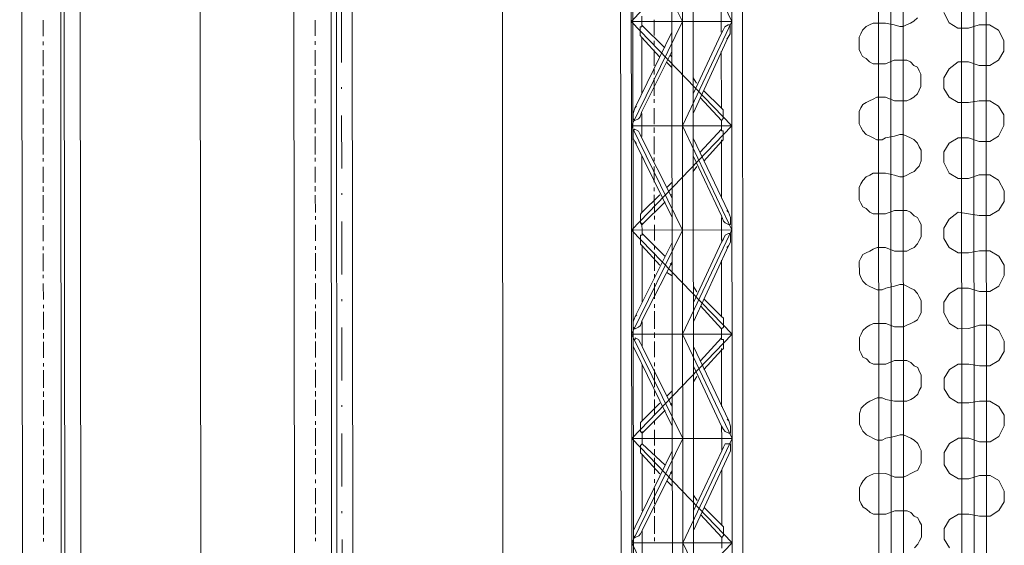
# Model space of a CAD drawing. Header units: inches. Extents: x -5850 to 5646, y 8947 to 13007.
# Tile 118 of 256: x -4093 to -3857, y 10612 to 10738. Entities that reach past the tile are written whole.
import ezdxf

# ---------------------------------------------------------------- set-up
doc = ezdxf.new("R2010")
doc.units = ezdxf.units.IN
doc.header["$MEASUREMENT"] = 0
doc.layers.add('at_Entity', color=7, linetype='Continuous')

msp = doc.modelspace()

# ---------------------------------------------------------------- linework, layer by layer
at = {"layer": 'at_Entity', "color": 1, "lineweight": 20}
for p, q in [((-3887.19, 10397.38), (-3888.33, 11674.29)), ((-3884.24, 10397.38), (-3885.38, 11674.29)), ((-3881.28, 10397.39), (-3882.42, 11674.3)), ((-3867.39, 10448.09), (-3868.28, 11450.86)), ((-3864.43, 10448.09), (-3865.33, 11450.86)), ((-3861.48, 10448.09), (-3862.37, 11450.87)), ((-3871.89, 10739.54), (-3870.6, 10737.01)), ((-3889.62, 10736.56), (-3888.78, 10736.99)), ((-3888.78, 10736.99), (-3885.82, 10736.99)), ((-3885.82, 10736.99), (-3883.71, 10736.57)), ((-3879.86, 10737), (-3880.75, 10736.57)), ((-3879.02, 10737.42), (-3879.86, 10737)), ((-3878.19, 10738.26), (-3879.02, 10737.42)), ((-3870.6, 10737.01), (-3868.48, 10735.74)), ((-3891.73, 10734.45), (-3891.29, 10735.3)), ((-3891.29, 10735.3), (-3890.45, 10736.14)), ((-3890.45, 10736.14), (-3889.62, 10736.56)), ((-3882.42, 10736.15), (-3883.71, 10736.57)), ((-3881.59, 10736.15), (-3882.42, 10736.15)), ((-3880.75, 10736.57), (-3881.59, 10736.15)), ((-3868.48, 10735.74), (-3865.97, 10735.74)), ((-3863.41, 10736.59), (-3865.97, 10735.74)), ((-3860.9, 10736.59), (-3863.41, 10736.59)), ((-3858.78, 10735.33), (-3860.9, 10736.59)), ((-3857.49, 10732.79), (-3858.78, 10735.33)), ((-3892.12, 10733.61), (-3891.73, 10734.45)), ((-3892.12, 10730.65), (-3892.12, 10733.61)), ((-3857.49, 10730.26), (-3857.49, 10732.79)), ((-3891.73, 10729.8), (-3892.12, 10730.65)), ((-3891.28, 10728.96), (-3891.73, 10729.8)), ((-3858.77, 10728.14), (-3857.49, 10730.26)), ((-3890.45, 10728.54), (-3891.28, 10728.96)), ((-3889.61, 10727.69), (-3890.45, 10728.54)), ((-3888.77, 10727.27), (-3889.61, 10727.69)), ((-3883.7, 10728.12), (-3885.82, 10727.28)), ((-3883.7, 10728.12), (-3880.74, 10728.12)), ((-3880.74, 10728.12), (-3879.85, 10727.7)), ((-3879.85, 10727.7), (-3879.01, 10726.86)), ((-3868.47, 10727.71), (-3870.59, 10726.02)), ((-3865.96, 10727.71), (-3868.47, 10727.71)), ((-3865.96, 10727.71), (-3863.4, 10726.87)), ((-3860.89, 10726.88), (-3858.77, 10728.14)), ((-3885.82, 10727.28), (-3888.77, 10727.27)), ((-3879.01, 10726.86), (-3878.18, 10726.44)), ((-3878.18, 10726.44), (-3877.78, 10725.59)), ((-3877.78, 10725.59), (-3877.34, 10724.75)), ((-3870.59, 10726.02), (-3871.87, 10723.91)), ((-3863.4, 10726.87), (-3860.89, 10726.88)), ((-3877.34, 10724.75), (-3877.33, 10721.79)), ((-3871.87, 10723.91), (-3871.87, 10721.37)), ((-3877.78, 10720.94), (-3878.17, 10720.1)), ((-3877.33, 10721.79), (-3877.78, 10720.94)), ((-3871.87, 10721.37), (-3870.59, 10719.27)), ((-3890.44, 10717.98), (-3889.6, 10718.4)), ((-3889.6, 10718.4), (-3888.76, 10718.83)), ((-3888.76, 10718.83), (-3887.87, 10719.25)), ((-3887.87, 10719.25), (-3885.81, 10719.25)), ((-3885.81, 10719.25), (-3883.69, 10718.41)), ((-3880.73, 10718.41), (-3883.69, 10718.41)), ((-3879.84, 10718.83), (-3880.73, 10718.41)), ((-3879.01, 10719.26), (-3879.84, 10718.83)), ((-3878.17, 10720.1), (-3879.01, 10719.26)), ((-3870.59, 10719.27), (-3868.46, 10718)), ((-3863.39, 10718.43), (-3865.96, 10718)), ((-3860.88, 10718.43), (-3863.39, 10718.43)), ((-3858.76, 10717.16), (-3860.88, 10718.43)), ((-3892.11, 10715.86), (-3891.72, 10716.71)), ((-3892.1, 10712.91), (-3892.11, 10715.86)), ((-3891.72, 10716.71), (-3891.27, 10717.56)), ((-3891.27, 10717.56), (-3890.44, 10717.98)), ((-3868.46, 10718), (-3865.96, 10718)), ((-3857.48, 10715.05), (-3858.76, 10717.16)), ((-3857.47, 10712.52), (-3857.48, 10715.05)), ((-3891.71, 10712.07), (-3892.1, 10712.91)), ((-3891.27, 10711.22), (-3891.71, 10712.07)), ((-3890.43, 10710.38), (-3891.27, 10711.22)), ((-3858.75, 10709.98), (-3857.47, 10712.52)), ((-3889.59, 10709.95), (-3890.43, 10710.38)), ((-3888.76, 10709.53), (-3889.59, 10709.95)), ((-3887.86, 10709.11), (-3888.76, 10709.53)), ((-3886.64, 10709.11), (-3887.86, 10709.11)), ((-3885.8, 10709.53), (-3886.64, 10709.11)), ((-3883.68, 10709.96), (-3885.8, 10709.53)), ((-3883.68, 10709.96), (-3882.4, 10710.38)), ((-3882.4, 10710.38), (-3881.56, 10710.38)), ((-3881.56, 10710.38), (-3880.73, 10709.96)), ((-3880.73, 10709.96), (-3879.83, 10709.54)), ((-3879.83, 10709.54), (-3879, 10709.12)), ((-3879, 10709.12), (-3878.16, 10708.27)), ((-3868.46, 10709.55), (-3870.58, 10708.28)), ((-3865.95, 10709.55), (-3868.46, 10709.55)), ((-3865.95, 10709.55), (-3863.38, 10708.71)), ((-3863.38, 10708.71), (-3860.87, 10708.71)), ((-3860.87, 10708.71), (-3858.75, 10709.98)), ((-3878.16, 10708.27), (-3877.77, 10707.43)), ((-3877.77, 10707.43), (-3877.32, 10706.59)), ((-3877.32, 10706.59), (-3877.32, 10704.05)), ((-3870.58, 10708.28), (-3871.86, 10706.17)), ((-3877.32, 10704.05), (-3877.76, 10702.78)), ((-3871.86, 10706.17), (-3871.85, 10703.63)), ((-3878.15, 10702.36), (-3878.99, 10701.51)), ((-3877.76, 10702.78), (-3878.15, 10702.36)), ((-3871.85, 10703.63), (-3870.57, 10701.1)), ((-3891.7, 10698.55), (-3891.26, 10699.39)), ((-3891.26, 10699.39), (-3890.42, 10700.24)), ((-3890.42, 10700.24), (-3889.58, 10700.66)), ((-3889.58, 10700.66), (-3888.75, 10701.08)), ((-3888.75, 10701.08), (-3885.79, 10701.08)), ((-3885.79, 10701.08), (-3883.67, 10700.66)), ((-3882.39, 10700.25), (-3883.67, 10700.66)), ((-3881.55, 10700.25), (-3882.39, 10700.25)), ((-3880.72, 10700.67), (-3881.55, 10700.25)), ((-3879.83, 10701.09), (-3880.72, 10700.67)), ((-3878.99, 10701.51), (-3879.83, 10701.09)), ((-3870.57, 10701.1), (-3868.45, 10699.83)), ((-3868.45, 10699.83), (-3865.94, 10699.84)), ((-3863.37, 10700.68), (-3865.94, 10699.84)), ((-3860.87, 10700.68), (-3863.37, 10700.68)), ((-3858.75, 10699.42), (-3860.87, 10700.68)), ((-3857.46, 10696.89), (-3858.75, 10699.42)), ((-3892.09, 10697.7), (-3891.7, 10698.55)), ((-3892.09, 10694.74), (-3892.09, 10697.7)), ((-3857.46, 10694.35), (-3857.46, 10696.89)), ((-3891.7, 10693.9), (-3892.09, 10694.74)), ((-3891.25, 10693.06), (-3891.7, 10693.9)), ((-3890.41, 10692.63), (-3891.25, 10693.06)), ((-3889.58, 10691.79), (-3890.41, 10692.63)), ((-3883.67, 10692.22), (-3885.78, 10691.37)), ((-3883.67, 10692.22), (-3880.71, 10692.22)), ((-3880.71, 10692.22), (-3879.82, 10691.8)), ((-3860.86, 10690.97), (-3858.74, 10692.24)), ((-3858.74, 10692.24), (-3857.46, 10694.35)), ((-3888.74, 10691.37), (-3889.58, 10691.79)), ((-3885.78, 10691.37), (-3888.74, 10691.37)), ((-3879.82, 10691.8), (-3878.98, 10690.95)), ((-3878.98, 10690.95), (-3878.14, 10690.53)), ((-3878.14, 10690.53), (-3877.75, 10689.69)), ((-3870.56, 10690.12), (-3871.84, 10688)), ((-3868.44, 10691.81), (-3870.56, 10690.12)), ((-3865.93, 10691.39), (-3868.44, 10691.81)), ((-3865.93, 10691.39), (-3863.37, 10690.97)), ((-3863.37, 10690.97), (-3860.86, 10690.97)), ((-3877.75, 10689.69), (-3877.31, 10688.85)), ((-3877.31, 10688.85), (-3877.3, 10685.89)), ((-3871.84, 10688), (-3871.84, 10685.47)), ((-3877.75, 10685.04), (-3878.14, 10684.2)), ((-3877.3, 10685.89), (-3877.75, 10685.04)), ((-3871.84, 10685.47), (-3870.55, 10683.36)), ((-3889.57, 10682.5), (-3888.73, 10682.92)), ((-3888.73, 10682.92), (-3887.84, 10683.34)), ((-3887.84, 10683.34), (-3885.78, 10683.35)), ((-3885.78, 10683.35), (-3883.66, 10682.5)), ((-3879.81, 10682.93), (-3880.7, 10682.5)), ((-3878.97, 10683.35), (-3879.81, 10682.93)), ((-3878.14, 10684.2), (-3878.97, 10683.35)), ((-3870.55, 10683.36), (-3868.43, 10682.1)), ((-3892.08, 10679.96), (-3891.69, 10680.8)), ((-3891.69, 10680.8), (-3891.24, 10681.65)), ((-3891.24, 10681.65), (-3890.4, 10682.08)), ((-3890.4, 10682.08), (-3889.57, 10682.5)), ((-3880.7, 10682.5), (-3883.66, 10682.5)), ((-3868.43, 10682.1), (-3865.92, 10682.1)), ((-3863.36, 10682.52), (-3865.92, 10682.1)), ((-3860.85, 10682.52), (-3863.36, 10682.52)), ((-3858.73, 10681.26), (-3860.85, 10682.52)), ((-3857.44, 10679.15), (-3858.73, 10681.26)), ((-3892.07, 10677.01), (-3892.08, 10679.96)), ((-3857.44, 10676.61), (-3857.44, 10679.15)), ((-3891.68, 10676.16), (-3892.07, 10677.01)), ((-3891.23, 10675.32), (-3891.68, 10676.16)), ((-3858.72, 10674.08), (-3857.44, 10676.61)), ((-3890.4, 10674.47), (-3891.23, 10675.32)), ((-3889.56, 10674.05), (-3890.4, 10674.47)), ((-3888.72, 10673.63), (-3889.56, 10674.05)), ((-3887.83, 10673.21), (-3888.72, 10673.63)), ((-3885.77, 10673.63), (-3886.6, 10673.21)), ((-3883.65, 10674.06), (-3885.77, 10673.63)), ((-3883.65, 10674.06), (-3882.37, 10674.48)), ((-3882.37, 10674.48), (-3881.53, 10674.48)), ((-3881.53, 10674.48), (-3880.69, 10674.06)), ((-3880.69, 10674.06), (-3879.8, 10673.64)), ((-3879.8, 10673.64), (-3878.96, 10673.21)), ((-3868.43, 10673.65), (-3870.54, 10672.37)), ((-3865.92, 10673.65), (-3868.43, 10673.65)), ((-3865.92, 10673.65), (-3863.35, 10672.8)), ((-3860.84, 10672.81), (-3858.72, 10674.08)), ((-3886.6, 10673.21), (-3887.83, 10673.21)), ((-3878.96, 10673.21), (-3878.13, 10672.37)), ((-3878.13, 10672.37), (-3877.74, 10671.53)), ((-3877.74, 10671.53), (-3877.29, 10670.68)), ((-3870.54, 10672.37), (-3871.82, 10670.27)), ((-3863.35, 10672.8), (-3860.84, 10672.81)), ((-3877.29, 10670.68), (-3877.29, 10667.72)), ((-3871.82, 10670.27), (-3871.82, 10667.73)), ((-3877.73, 10666.88), (-3878.12, 10666.03)), ((-3877.29, 10667.72), (-3877.73, 10666.88)), ((-3871.82, 10667.73), (-3870.54, 10665.2)), ((-3891.22, 10663.49), (-3890.39, 10664.33)), ((-3890.39, 10664.33), (-3889.55, 10664.76)), ((-3889.55, 10664.76), (-3888.72, 10665.18)), ((-3888.72, 10665.18), (-3885.76, 10665.18)), ((-3885.76, 10665.18), (-3883.64, 10664.34)), ((-3881.52, 10664.34), (-3883.64, 10664.34)), ((-3880.69, 10664.76), (-3881.52, 10664.34)), ((-3879.79, 10665.19), (-3880.69, 10664.76)), ((-3878.96, 10665.61), (-3879.79, 10665.19)), ((-3878.12, 10666.03), (-3878.96, 10665.61)), ((-3870.54, 10665.2), (-3868.42, 10663.93)), ((-3868.42, 10663.93), (-3865.91, 10663.94)), ((-3863.34, 10664.78), (-3865.91, 10663.94)), ((-3860.83, 10664.78), (-3863.34, 10664.78)), ((-3858.71, 10663.52), (-3860.83, 10664.78)), ((-3892.06, 10661.8), (-3891.67, 10662.64)), ((-3892.06, 10658.84), (-3892.06, 10661.8)), ((-3891.67, 10662.64), (-3891.22, 10663.49)), ((-3857.43, 10660.98), (-3858.71, 10663.52)), ((-3857.43, 10658.45), (-3857.43, 10660.98)), ((-3891.67, 10658), (-3892.06, 10658.84)), ((-3891.22, 10657.15), (-3891.67, 10658)), ((-3890.38, 10656.73), (-3891.22, 10657.15)), ((-3858.71, 10656.34), (-3857.43, 10658.45)), ((-3889.54, 10655.88), (-3890.38, 10656.73)), ((-3888.71, 10655.47), (-3889.54, 10655.88)), ((-3885.75, 10655.47), (-3888.71, 10655.47)), ((-3883.63, 10656.31), (-3885.75, 10655.47)), ((-3883.63, 10656.31), (-3880.68, 10656.32)), ((-3880.68, 10656.32), (-3879.79, 10655.89)), ((-3879.79, 10655.89), (-3878.95, 10655.05)), ((-3878.95, 10655.05), (-3878.11, 10654.63)), ((-3878.11, 10654.63), (-3877.72, 10653.79)), ((-3868.41, 10655.49), (-3870.53, 10654.21)), ((-3865.9, 10655.49), (-3868.41, 10655.49)), ((-3865.9, 10655.49), (-3863.33, 10655.07)), ((-3863.33, 10655.07), (-3860.82, 10655.07)), ((-3860.82, 10655.07), (-3858.71, 10656.34)), ((-3877.72, 10653.79), (-3877.27, 10652.94)), ((-3877.27, 10652.94), (-3877.27, 10649.98)), ((-3870.53, 10654.21), (-3871.81, 10652.1)), ((-3871.81, 10652.1), (-3871.81, 10649.57)), ((-3877.27, 10649.98), (-3877.72, 10649.14)), ((-3888.7, 10647.02), (-3887.81, 10647.44)), ((-3887.81, 10647.44), (-3886.58, 10647.44)), ((-3886.58, 10647.44), (-3885.74, 10647.02)), ((-3878.94, 10647.45), (-3879.78, 10647.03)), ((-3878.11, 10648.29), (-3878.94, 10647.45)), ((-3877.72, 10649.14), (-3878.11, 10648.29)), ((-3871.81, 10649.57), (-3870.52, 10647.45)), ((-3870.52, 10647.45), (-3868.4, 10646.19)), ((-3891.65, 10644.9), (-3891.21, 10645.33)), ((-3891.21, 10645.33), (-3890.37, 10646.17)), ((-3890.37, 10646.17), (-3889.54, 10646.59)), ((-3889.54, 10646.59), (-3888.7, 10647.02)), ((-3885.74, 10647.02), (-3883.62, 10646.6)), ((-3880.67, 10646.6), (-3883.62, 10646.6)), ((-3879.78, 10647.03), (-3880.67, 10646.6)), ((-3868.4, 10646.19), (-3865.89, 10646.19)), ((-3863.33, 10646.62), (-3865.89, 10646.19)), ((-3860.82, 10646.62), (-3863.33, 10646.62)), ((-3858.7, 10645.36), (-3860.82, 10646.62)), ((-3857.41, 10643.24), (-3858.7, 10645.36)), ((-3892.04, 10643.64), (-3891.65, 10644.9)), ((-3892.04, 10641.1), (-3892.04, 10643.64)), ((-3857.41, 10640.71), (-3857.41, 10643.24)), ((-3891.65, 10640.26), (-3892.04, 10641.1)), ((-3858.69, 10638.17), (-3857.41, 10640.71)), ((-3891.2, 10639.41), (-3891.65, 10640.26)), ((-3890.37, 10638.57), (-3891.2, 10639.41)), ((-3889.53, 10638.15), (-3890.37, 10638.57)), ((-3888.69, 10637.72), (-3889.53, 10638.15)), ((-3883.62, 10638.15), (-3885.74, 10637.73)), ((-3883.62, 10638.15), (-3882.34, 10638.58)), ((-3882.34, 10638.58), (-3881.5, 10638.58)), ((-3881.5, 10638.58), (-3880.66, 10638.15)), ((-3880.66, 10638.15), (-3879.77, 10637.73)), ((-3860.81, 10636.91), (-3858.69, 10638.17)), ((-3887.8, 10637.3), (-3888.69, 10637.72)), ((-3886.57, 10637.3), (-3887.8, 10637.3)), ((-3885.74, 10637.73), (-3886.57, 10637.3)), ((-3879.77, 10637.73), (-3878.93, 10637.31)), ((-3878.93, 10637.31), (-3878.1, 10636.47)), ((-3878.1, 10636.47), (-3877.7, 10635.62)), ((-3877.7, 10635.62), (-3877.26, 10634.78)), ((-3870.51, 10636.47), (-3871.79, 10634.36)), ((-3868.39, 10637.74), (-3870.51, 10636.47)), ((-3865.88, 10637.74), (-3868.39, 10637.74)), ((-3865.88, 10637.74), (-3863.32, 10636.9)), ((-3863.32, 10636.9), (-3860.81, 10636.91)), ((-3877.26, 10634.78), (-3877.25, 10631.82)), ((-3871.79, 10634.36), (-3871.79, 10631.4)), ((-3877.7, 10630.97), (-3878.09, 10630.13)), ((-3877.25, 10631.82), (-3877.7, 10630.97)), ((-3871.79, 10631.4), (-3870.5, 10629.29)), ((-3890.36, 10628.43), (-3889.52, 10628.85)), ((-3889.52, 10628.85), (-3888.68, 10629.27)), ((-3888.68, 10629.27), (-3885.73, 10629.28)), ((-3885.73, 10629.28), (-3883.61, 10628.44)), ((-3880.65, 10628.86), (-3881.49, 10628.44)), ((-3879.76, 10629.28), (-3880.65, 10628.86)), ((-3878.93, 10629.71), (-3879.76, 10629.28)), ((-3878.09, 10630.13), (-3878.93, 10629.71)), ((-3870.5, 10629.29), (-3868.38, 10628.03)), ((-3863.31, 10628.87), (-3865.88, 10628.03)), ((-3860.8, 10628.88), (-3863.31, 10628.87)), ((-3858.68, 10627.61), (-3860.8, 10628.88)), ((-3892.03, 10625.89), (-3891.64, 10626.74)), ((-3891.64, 10626.74), (-3891.19, 10627.58)), ((-3891.19, 10627.58), (-3890.36, 10628.43)), ((-3881.49, 10628.44), (-3883.61, 10628.44)), ((-3868.38, 10628.03), (-3865.88, 10628.03)), ((-3857.4, 10625.08), (-3858.68, 10627.61)), ((-3892.02, 10622.94), (-3892.03, 10625.89)), ((-3857.39, 10622.54), (-3857.4, 10625.08)), ((-3891.63, 10622.09), (-3892.02, 10622.94)), ((-3891.19, 10621.25), (-3891.63, 10622.09)), ((-3858.67, 10620.44), (-3857.39, 10622.54)), ((-3890.35, 10620.82), (-3891.19, 10621.25)), ((-3889.51, 10619.98), (-3890.35, 10620.82)), ((-3888.68, 10619.56), (-3889.51, 10619.98)), ((-3885.72, 10619.56), (-3888.68, 10619.56)), ((-3883.6, 10620.41), (-3885.72, 10619.56)), ((-3883.6, 10620.41), (-3880.65, 10620.42)), ((-3880.65, 10620.42), (-3879.75, 10619.99)), ((-3879.75, 10619.99), (-3878.92, 10619.15)), ((-3878.92, 10619.15), (-3878.08, 10618.73)), ((-3868.38, 10619.58), (-3870.5, 10618.31)), ((-3865.87, 10619.58), (-3868.38, 10619.58)), ((-3865.87, 10619.58), (-3863.3, 10619.16)), ((-3863.3, 10619.16), (-3860.79, 10619.16)), ((-3860.79, 10619.16), (-3858.67, 10620.44)), ((-3878.08, 10618.73), (-3877.69, 10617.88)), ((-3877.69, 10617.88), (-3877.24, 10617.03)), ((-3877.24, 10617.03), (-3877.24, 10614.08)), ((-3870.5, 10618.31), (-3871.78, 10616.2)), ((-3871.78, 10616.2), (-3871.77, 10613.66)), ((-3878.07, 10612.39), (-3878.91, 10611.54)), ((-3877.68, 10613.24), (-3878.07, 10612.39)), ((-3877.24, 10614.08), (-3877.68, 10613.24)), ((-3871.77, 10613.66), (-3870.49, 10611.55))]:
    msp.add_line(p, q, dxfattribs=at)
at = {"layer": 'at_Entity', "color": 7, "lineweight": 20}
for p, q in [((-4082.91, 10561.1), (-4083.65, 11398.29)), ((-4079.02, 11398.29), (-4078.22, 10500.27)), ((-4049.5, 10500.3), (-4050.31, 11398.32)), ((-4018.27, 10561.15), (-4019.02, 11398.35)), ((-4018.22, 10500.33), (-4019.02, 11398.35)), ((-4013.95, 11398.35), (-4013.15, 10500.33)), ((-4013.15, 10500.33), (-4013.95, 11398.35)), ((-3978.04, 11398.38), (-3977.23, 10500.36)), ((-4092.22, 10561.09), (-4092.9, 11328.16)), ((-4082.01, 10500.27), (-4082.75, 11328.17)), ((-4027.14, 10561.15), (-4027.83, 11328.22)), ((-4016.94, 10500.33), (-4017.68, 11328.23)), ((-3946.06, 10561.22), (-3946.75, 11328.29)), ((-3949.2, 10762.28), (-3949.17, 10737.36)), ((-3946.61, 10737.36), (-3946.63, 10762.28)), ((-3946.63, 10762.28), (-3934.4, 10737.37)), ((-3922.6, 10762.3), (-3946.61, 10737.36)), ((-3936.93, 10762.29), (-3936.9, 10737.37)), ((-3934.4, 10737.37), (-3934.42, 10762.29)), ((-3934.42, 10762.29), (-3922.57, 10737.38)), ((-3931.83, 10737.37), (-3931.85, 10762.3)), ((-3922.57, 10737.38), (-3922.6, 10762.3)), ((-3920.01, 10737.38), (-3920.03, 10762.31)), ((-3925.09, 10740.34), (-3925.08, 10737.38)), ((-3949.17, 10737.36), (-3949.15, 10712.44)), ((-3922.57, 10737.38), (-3946.61, 10737.36)), ((-3946.59, 10712.44), (-3946.61, 10737.36)), ((-3946.61, 10737.36), (-3922.55, 10712.46)), ((-3934.4, 10737.37), (-3946.59, 10712.44)), ((-3944.1, 10737.36), (-3944.1, 10738.63)), ((-3944.1, 10736.52), (-3944.1, 10737.36)), ((-3936.9, 10737.37), (-3936.88, 10712.45)), ((-3934.37, 10712.45), (-3934.4, 10737.37)), ((-3922.57, 10737.38), (-3934.37, 10712.45)), ((-3931.81, 10712.45), (-3931.83, 10737.37)), ((-3925.08, 10737.38), (-3925.08, 10734.84)), ((-3922.55, 10712.46), (-3922.57, 10737.38)), ((-3919.99, 10712.46), (-3920.01, 10737.38)), ((-3936.9, 10734.83), (-3945.75, 10716.66)), ((-3944.49, 10733.98), (-3944.49, 10736.09)), ((-3944.49, 10736.09), (-3944.1, 10736.09)), ((-3944.1, 10736.52), (-3938.57, 10731.03)), ((-3944.1, 10736.09), (-3944.1, 10736.52)), ((-3924.63, 10735.27), (-3925.08, 10734.42)), ((-3924.25, 10736.11), (-3924.63, 10735.27)), ((-3923.41, 10736.53), (-3924.25, 10736.11)), ((-3922.96, 10736.53), (-3923.41, 10736.53)), ((-3922.96, 10734.42), (-3922.96, 10736.53)), ((-3944.1, 10733.56), (-3944.49, 10733.98)), ((-3944.08, 10720.04), (-3944.1, 10733.56)), ((-3944.1, 10733.56), (-3939.85, 10728.92)), ((-3931.81, 10720.05), (-3925.08, 10734.42)), ((-3931.81, 10715.41), (-3923.41, 10733.58)), ((-3923.8, 10733.15), (-3923.41, 10733.58)), ((-3923.41, 10733.58), (-3922.96, 10734.42)), ((-3936.9, 10730.19), (-3944.08, 10715.82)), ((-3925.08, 10730.2), (-3925.06, 10716.68)), ((-3938.18, 10727.65), (-3936.9, 10726.38)), ((-3937.34, 10729.34), (-3936.9, 10728.92)), ((-3931.82, 10723.86), (-3930.98, 10722.59)), ((-3931.82, 10720.9), (-3931.82, 10721.32)), ((-3929.31, 10720.9), (-3925.06, 10716.68)), ((-3930.14, 10719.21), (-3925.06, 10713.73)), ((-3945.75, 10716.66), (-3946.2, 10715.4)), ((-3945.36, 10717.09), (-3945.75, 10716.66)), ((-3944.47, 10714.55), (-3944.08, 10715.82)), ((-3925.06, 10716.68), (-3924.62, 10716.26)), ((-3924.62, 10716.26), (-3924.62, 10714.15)), ((-3946.2, 10715.4), (-3946.2, 10714.13)), ((-3946.2, 10714.13), (-3945.75, 10713.71)), ((-3945.75, 10713.71), (-3944.91, 10714.13)), ((-3944.91, 10714.13), (-3944.47, 10714.55)), ((-3944.08, 10712.44), (-3944.08, 10715.4)), ((-3924.62, 10714.15), (-3925.06, 10713.73)), ((-3925.06, 10713.73), (-3925.06, 10712.46)), ((-3949.15, 10712.44), (-3949.13, 10687.51)), ((-3946.59, 10712.44), (-3922.55, 10712.46)), ((-3946.59, 10712.44), (-3934.35, 10687.52)), ((-3946.56, 10687.51), (-3946.59, 10712.44)), ((-3922.55, 10712.46), (-3946.56, 10687.51)), ((-3946.19, 10711.17), (-3945.75, 10711.59)), ((-3946.19, 10711.17), (-3945.75, 10711.59)), ((-3946.19, 10709.48), (-3946.19, 10711.17)), ((-3946.19, 10709.48), (-3946.19, 10711.17)), ((-3945.75, 10711.59), (-3944.91, 10711.17)), ((-3945.75, 10711.59), (-3944.91, 10711.17)), ((-3944.91, 10711.17), (-3944.46, 10710.33)), ((-3944.91, 10711.17), (-3944.46, 10710.33)), ((-3944.07, 10709.9), (-3944.08, 10712.44)), ((-3936.88, 10712.45), (-3936.86, 10687.52)), ((-3934.37, 10712.45), (-3922.53, 10687.53)), ((-3934.35, 10687.52), (-3934.37, 10712.45)), ((-3931.79, 10687.53), (-3931.81, 10712.45)), ((-3930.13, 10706.11), (-3925.06, 10711.61)), ((-3925.06, 10711.61), (-3930.13, 10706.11)), ((-3925.06, 10712.46), (-3925.06, 10711.61)), ((-3925.06, 10711.61), (-3925.06, 10711.19)), ((-3925.06, 10711.19), (-3925.06, 10711.61)), ((-3925.06, 10711.19), (-3924.61, 10711.19)), ((-3924.61, 10711.19), (-3925.06, 10711.19)), ((-3924.61, 10711.19), (-3924.61, 10709.08)), ((-3924.61, 10709.08), (-3924.61, 10711.19)), ((-3922.53, 10687.53), (-3922.55, 10712.46)), ((-3919.96, 10687.54), (-3919.99, 10712.46)), ((-3945.75, 10708.64), (-3946.19, 10709.48)), ((-3945.75, 10708.64), (-3946.19, 10709.48)), ((-3936.86, 10690.48), (-3945.75, 10708.64)), ((-3945.36, 10708.21), (-3945.75, 10708.64)), ((-3945.36, 10708.21), (-3945.75, 10708.64)), ((-3944.46, 10710.33), (-3944.07, 10709.48)), ((-3944.46, 10710.33), (-3944.07, 10709.48)), ((-3936.87, 10695.13), (-3944.07, 10709.48)), ((-3944.07, 10709.48), (-3936.87, 10695.13)), ((-3923.37, 10691.76), (-3931.81, 10709.49)), ((-3925.06, 10708.66), (-3929.29, 10704.01)), ((-3925.06, 10708.66), (-3925.06, 10709.08)), ((-3924.61, 10709.08), (-3925.06, 10708.66)), ((-3925.06, 10708.66), (-3924.61, 10709.08)), ((-3925.06, 10708.66), (-3925.05, 10695.14)), ((-3944.06, 10691.74), (-3944.07, 10705.26)), ((-3931.8, 10705.27), (-3925.04, 10690.91)), ((-3925.04, 10690.91), (-3931.8, 10705.27)), ((-3931.8, 10704.42), (-3931.8, 10704)), ((-3930.96, 10702.73), (-3931.8, 10701.47)), ((-3938.15, 10697.66), (-3936.87, 10698.93)), ((-3944.06, 10691.74), (-3939.82, 10695.97)), ((-3936.87, 10695.97), (-3937.31, 10695.97)), ((-3944.06, 10688.79), (-3938.54, 10694.28)), ((-3923.76, 10692.18), (-3923.37, 10691.76)), ((-3923.76, 10692.18), (-3923.37, 10691.76)), ((-3944.45, 10691.32), (-3944.06, 10691.74)), ((-3944.06, 10691.74), (-3944.45, 10691.32)), ((-3944.45, 10689.21), (-3944.45, 10691.32)), ((-3944.45, 10691.32), (-3944.45, 10689.21)), ((-3924.59, 10689.65), (-3925.04, 10690.91)), ((-3924.59, 10689.65), (-3925.04, 10690.91)), ((-3925.04, 10690.49), (-3925.04, 10687.53)), ((-3923.37, 10691.76), (-3922.92, 10690.49)), ((-3923.37, 10691.76), (-3922.92, 10690.49)), ((-3922.92, 10690.49), (-3922.92, 10688.81)), ((-3922.92, 10690.49), (-3922.92, 10688.81)), ((-3949.13, 10687.51), (-3949.11, 10662.59)), ((-3946.56, 10687.51), (-3922.53, 10687.53)), ((-3946.54, 10662.59), (-3946.56, 10687.51)), ((-3922.51, 10662.61), (-3946.56, 10687.51)), ((-3934.35, 10687.52), (-3946.54, 10662.59)), ((-3944.06, 10688.79), (-3944.45, 10689.21)), ((-3944.45, 10689.21), (-3944.06, 10688.79)), ((-3944.06, 10688.79), (-3944.06, 10689.21)), ((-3944.05, 10687.52), (-3944.06, 10688.79)), ((-3944.05, 10686.67), (-3944.05, 10687.52)), ((-3936.86, 10687.52), (-3936.84, 10662.6)), ((-3934.33, 10662.6), (-3934.35, 10687.52)), ((-3922.53, 10687.53), (-3934.33, 10662.6)), ((-3931.76, 10662.61), (-3931.79, 10687.53)), ((-3925.04, 10687.53), (-3925.04, 10685)), ((-3924.2, 10689.23), (-3924.59, 10689.65)), ((-3924.2, 10689.23), (-3924.59, 10689.65)), ((-3923.37, 10688.81), (-3924.2, 10689.23)), ((-3923.37, 10688.81), (-3924.2, 10689.23)), ((-3922.92, 10688.81), (-3923.37, 10688.81)), ((-3922.92, 10688.81), (-3923.37, 10688.81)), ((-3922.51, 10662.61), (-3922.53, 10687.53)), ((-3919.94, 10662.62), (-3919.96, 10687.54)), ((-3944.44, 10684.14), (-3944.44, 10686.25)), ((-3944.44, 10686.25), (-3944.05, 10686.25)), ((-3944.05, 10686.67), (-3938.53, 10681.19)), ((-3944.05, 10686.25), (-3944.05, 10686.67)), ((-3924.59, 10685.42), (-3925.04, 10684.58)), ((-3924.2, 10686.27), (-3924.59, 10685.42)), ((-3923.36, 10686.69), (-3924.2, 10686.27)), ((-3922.92, 10686.69), (-3923.36, 10686.69)), ((-3922.92, 10684.58), (-3922.92, 10686.69)), ((-3936.86, 10684.57), (-3945.71, 10666.82)), ((-3944.05, 10683.72), (-3944.44, 10684.14)), ((-3944.04, 10670.2), (-3944.05, 10683.72)), ((-3944.05, 10683.72), (-3939.81, 10679.08)), ((-3931.77, 10670.21), (-3925.04, 10684.58)), ((-3931.77, 10665.57), (-3923.36, 10683.74)), ((-3923.75, 10683.31), (-3923.36, 10683.74)), ((-3923.36, 10683.74), (-3922.92, 10684.58)), ((-3925.03, 10680.35), (-3925.02, 10666.84)), ((-3936.85, 10679.92), (-3944.03, 10665.97)), ((-3937.3, 10679.5), (-3936.85, 10679.08)), ((-3938.13, 10677.38), (-3936.85, 10676.54)), ((-3931.77, 10674.01), (-3930.94, 10672.74)), ((-3931.77, 10671.05), (-3931.77, 10670.63)), ((-3929.26, 10671.06), (-3925.02, 10666.84)), ((-3930.1, 10669.37), (-3925.02, 10663.88)), ((-3945.71, 10666.82), (-3946.15, 10665.55)), ((-3945.32, 10667.24), (-3945.71, 10666.82)), ((-3925.02, 10666.84), (-3924.57, 10666.42)), ((-3924.57, 10666.42), (-3924.57, 10664.3)), ((-3946.15, 10665.55), (-3946.15, 10664.28)), ((-3946.15, 10664.28), (-3945.71, 10663.86)), ((-3945.71, 10663.86), (-3944.87, 10664.28)), ((-3944.87, 10664.28), (-3944.42, 10664.71)), ((-3944.42, 10664.71), (-3944.03, 10665.97)), ((-3944.03, 10662.59), (-3944.03, 10665.56)), ((-3924.57, 10664.3), (-3925.02, 10663.88)), ((-3925.02, 10663.88), (-3925.02, 10662.61)), ((-3949.11, 10662.59), (-3949.08, 10637.67)), ((-3922.51, 10662.61), (-3946.54, 10662.59)), ((-3946.52, 10637.67), (-3946.54, 10662.59)), ((-3946.54, 10662.59), (-3934.31, 10637.68)), ((-3922.51, 10662.61), (-3946.52, 10637.67)), ((-3945.7, 10661.33), (-3945.7, 10661.75)), ((-3945.7, 10661.75), (-3944.87, 10661.33)), ((-3945.7, 10661.33), (-3945.7, 10661.75)), ((-3945.7, 10661.75), (-3944.87, 10661.33)), ((-3944.03, 10659.64), (-3944.03, 10662.59)), ((-3936.84, 10662.6), (-3936.82, 10637.68)), ((-3934.33, 10662.6), (-3922.48, 10637.69)), ((-3934.31, 10637.68), (-3934.33, 10662.6)), ((-3931.74, 10637.68), (-3931.76, 10662.61)), ((-3925.02, 10661.77), (-3930.09, 10656.27)), ((-3930.09, 10656.27), (-3925.02, 10661.77)), ((-3925.02, 10662.61), (-3925.02, 10661.77)), ((-3925.02, 10661.35), (-3925.02, 10661.77)), ((-3925.02, 10661.77), (-3925.02, 10661.35)), ((-3922.48, 10637.69), (-3922.51, 10662.61)), ((-3919.92, 10637.7), (-3919.94, 10662.62)), ((-3946.15, 10659.64), (-3946.15, 10661.33)), ((-3946.15, 10661.33), (-3945.7, 10661.33)), ((-3946.15, 10659.64), (-3946.15, 10661.33)), ((-3946.15, 10661.33), (-3945.7, 10661.33)), ((-3945.7, 10658.8), (-3946.15, 10659.64)), ((-3945.7, 10658.8), (-3946.15, 10659.64)), ((-3944.87, 10661.33), (-3944.42, 10660.49)), ((-3944.87, 10661.33), (-3944.42, 10660.49)), ((-3944.42, 10660.49), (-3944.03, 10659.64)), ((-3944.42, 10660.49), (-3944.03, 10659.64)), ((-3944.03, 10659.64), (-3936.82, 10645.29)), ((-3936.82, 10645.29), (-3944.03, 10659.64)), ((-3923.32, 10641.92), (-3931.76, 10659.65)), ((-3924.57, 10661.35), (-3925.02, 10661.35)), ((-3925.02, 10661.35), (-3924.57, 10661.35)), ((-3925.01, 10658.81), (-3925.01, 10659.23)), ((-3925.01, 10658.81), (-3924.57, 10659.23)), ((-3924.57, 10659.23), (-3925.01, 10658.81)), ((-3924.57, 10659.23), (-3924.57, 10661.35)), ((-3924.57, 10661.35), (-3924.57, 10659.23)), ((-3936.82, 10640.64), (-3945.7, 10658.8)), ((-3945.31, 10657.95), (-3945.7, 10658.8)), ((-3945.31, 10657.95), (-3945.7, 10658.8)), ((-3925.01, 10658.81), (-3929.25, 10654.16)), ((-3925.01, 10658.81), (-3925, 10645.3)), ((-3944.01, 10641.9), (-3944.03, 10655.42)), ((-3925, 10640.65), (-3931.76, 10655)), ((-3931.76, 10655), (-3925, 10640.65)), ((-3931.76, 10654.58), (-3931.76, 10654.16)), ((-3930.92, 10652.47), (-3931.75, 10651.2)), ((-3938.11, 10647.82), (-3936.83, 10649.08)), ((-3944.01, 10641.9), (-3939.78, 10646.13)), ((-3936.82, 10646.13), (-3937.27, 10645.71)), ((-3944.01, 10638.94), (-3938.49, 10644.44)), ((-3944.01, 10641.9), (-3944.4, 10641.48)), ((-3944.4, 10641.48), (-3944.01, 10641.9)), ((-3944.4, 10641.48), (-3944.4, 10639.36)), ((-3944.4, 10639.36), (-3944.4, 10641.48)), ((-3944.01, 10641.9), (-3944.01, 10642.32)), ((-3925, 10640.65), (-3924.99, 10637.69)), ((-3924.55, 10639.8), (-3925, 10640.65)), ((-3924.55, 10639.8), (-3925, 10640.65)), ((-3923.72, 10642.34), (-3923.32, 10641.92)), ((-3923.72, 10642.34), (-3923.32, 10641.92)), ((-3923.32, 10641.92), (-3922.88, 10640.65)), ((-3923.32, 10641.92), (-3922.88, 10640.65)), ((-3922.88, 10640.65), (-3922.88, 10638.96)), ((-3922.88, 10640.65), (-3922.88, 10638.96)), ((-3944.4, 10639.36), (-3944.01, 10638.94)), ((-3944.01, 10638.94), (-3944.4, 10639.36)), ((-3944.01, 10638.94), (-3944.01, 10639.36)), ((-3944.01, 10637.67), (-3944.01, 10638.94)), ((-3924.16, 10639.38), (-3924.55, 10639.8)), ((-3924.16, 10639.38), (-3924.55, 10639.8)), ((-3923.32, 10638.96), (-3924.16, 10639.38)), ((-3923.32, 10638.96), (-3924.16, 10639.38)), ((-3922.88, 10638.96), (-3923.32, 10638.96)), ((-3922.88, 10638.96), (-3923.32, 10638.96)), ((-3949.08, 10637.67), (-3949.06, 10612.75)), ((-3922.48, 10637.69), (-3946.52, 10637.67)), ((-3946.5, 10612.75), (-3946.52, 10637.67)), ((-3946.52, 10637.67), (-3922.46, 10612.77)), ((-3934.31, 10637.68), (-3946.5, 10612.75)), ((-3944.4, 10635.98), (-3944.01, 10636.41)), ((-3944.4, 10634.29), (-3944.4, 10635.98)), ((-3944.01, 10636.41), (-3944.01, 10637.67)), ((-3944.01, 10636.41), (-3938.48, 10631.34)), ((-3936.82, 10637.68), (-3936.79, 10612.76)), ((-3934.28, 10612.76), (-3934.31, 10637.68)), ((-3922.48, 10637.69), (-3934.28, 10612.76)), ((-3931.72, 10612.76), (-3931.74, 10637.68)), ((-3924.99, 10637.69), (-3924.99, 10634.74)), ((-3924.16, 10636.43), (-3924.55, 10635.58)), ((-3922.87, 10636.43), (-3924.16, 10636.43)), ((-3922.87, 10634.74), (-3922.87, 10636.43)), ((-3922.46, 10612.77), (-3922.48, 10637.69)), ((-3919.9, 10612.77), (-3919.92, 10637.7)), ((-3936.81, 10634.72), (-3945.66, 10616.55)), ((-3944.01, 10633.87), (-3944.4, 10634.29)), ((-3943.99, 10620.36), (-3944.01, 10633.87)), ((-3944.01, 10633.87), (-3939.76, 10629.23)), ((-3931.73, 10620.37), (-3924.99, 10634.74)), ((-3931.72, 10615.72), (-3923.32, 10633.89)), ((-3924.55, 10635.58), (-3924.99, 10634.74)), ((-3923.71, 10633.05), (-3923.32, 10633.89)), ((-3923.32, 10633.89), (-3922.87, 10634.74)), ((-3936.81, 10630.08), (-3943.99, 10615.71)), ((-3937.25, 10629.66), (-3936.81, 10629.23)), ((-3924.99, 10630.09), (-3924.98, 10616.99)), ((-3938.09, 10627.54), (-3936.81, 10626.28)), ((-3931.73, 10624.17), (-3930.89, 10622.9)), ((-3931.73, 10621.21), (-3931.73, 10620.79)), ((-3930.05, 10619.52), (-3924.97, 10614.04)), ((-3929.22, 10621.21), (-3924.98, 10616.99)), ((-3945.27, 10617.4), (-3945.66, 10616.55)), ((-3924.98, 10616.99), (-3924.53, 10616.57)), ((-3945.66, 10616.55), (-3946.11, 10615.71)), ((-3946.11, 10615.71), (-3946.11, 10614.44)), ((-3946.11, 10614.44), (-3945.66, 10614.02)), ((-3945.66, 10614.02), (-3944.83, 10614.44)), ((-3944.83, 10614.44), (-3944.38, 10614.87)), ((-3944.38, 10614.87), (-3943.99, 10615.71)), ((-3943.99, 10612.75), (-3943.99, 10615.71)), ((-3924.53, 10614.46), (-3924.97, 10614.04)), ((-3924.53, 10616.57), (-3924.53, 10614.46)), ((-3949.06, 10612.75), (-3949.04, 10587.83)), ((-3946.5, 10612.75), (-3922.46, 10612.77)), ((-3946.47, 10587.83), (-3946.5, 10612.75)), ((-3946.5, 10612.75), (-3934.26, 10587.84)), ((-3922.46, 10612.77), (-3946.47, 10587.83)), ((-3943.98, 10609.8), (-3943.99, 10612.75)), ((-3936.79, 10612.76), (-3936.77, 10587.84)), ((-3934.26, 10587.84), (-3934.28, 10612.76)), ((-3934.28, 10612.76), (-3922.44, 10587.85)), ((-3931.7, 10587.84), (-3931.72, 10612.76)), ((-3924.97, 10614.04), (-3924.97, 10612.77)), ((-3924.97, 10612.77), (-3924.97, 10611.5)), ((-3922.44, 10587.85), (-3922.46, 10612.77)), ((-3919.87, 10587.85), (-3919.9, 10612.77))]:
    msp.add_line(p, q, dxfattribs=at)
at = {"layer": 'at_Entity', "color": 3, "lineweight": 20}
for p, q in [((-4015.91, 10727.58), (-4015.93, 10740.25)), ((-4087.3, 10737.65), (-4087.3, 10733.85)), ((-4022.22, 10737.71), (-4022.22, 10733.91)), ((-3941.14, 10737.78), (-3941.14, 10733.98)), ((-4087.3, 10732.58), (-4087.3, 10731.74)), ((-4022.22, 10732.64), (-4022.22, 10731.8)), ((-3941.14, 10732.72), (-3941.14, 10731.87)), ((-4087.29, 10730.48), (-4087.29, 10726.67)), ((-4022.22, 10730.53), (-4022.21, 10726.73)), ((-3941.14, 10730.61), (-3941.13, 10726.8)), ((-4087.29, 10725.83), (-4087.29, 10724.56)), ((-4022.21, 10725.88), (-4022.21, 10724.62)), ((-3941.13, 10725.96), (-3941.13, 10724.69)), ((-4087.29, 10723.72), (-4087.29, 10719.49)), ((-4022.21, 10723.78), (-4022.21, 10719.55)), ((-3941.13, 10723.85), (-3941.13, 10719.62)), ((-4015.91, 10721.24), (-4015.91, 10721.67)), ((-4087.28, 10718.65), (-4087.28, 10717.8)), ((-4022.21, 10718.71), (-4022.21, 10717.86)), ((-3941.13, 10718.78), (-3941.13, 10717.93)), ((-4087.28, 10716.54), (-4087.28, 10712.73)), ((-4022.21, 10716.59), (-4022.2, 10712.79)), ((-3941.12, 10716.67), (-3941.12, 10712.86)), ((-4015.89, 10702.24), (-4015.9, 10714.91)), ((-4087.28, 10711.89), (-4087.28, 10710.62)), ((-4022.2, 10711.95), (-4022.2, 10710.68)), ((-3941.12, 10712.02), (-3941.12, 10710.75)), ((-4087.28, 10709.78), (-4087.27, 10705.55)), ((-4022.2, 10709.84), (-4022.2, 10705.61)), ((-3941.12, 10709.91), (-3941.11, 10705.68)), ((-4087.27, 10704.71), (-4087.27, 10703.87)), ((-4022.2, 10704.77), (-4022.19, 10703.92)), ((-3941.11, 10704.84), (-3941.11, 10704)), ((-4087.27, 10702.59), (-4087.27, 10698.8)), ((-4022.19, 10702.65), (-4022.19, 10698.86)), ((-3941.11, 10702.73), (-3941.11, 10698.93)), ((-4087.27, 10697.95), (-4087.26, 10696.68)), ((-4022.19, 10698.01), (-4022.19, 10696.74)), ((-3941.11, 10697.66), (-3941.11, 10696.81)), ((-4087.26, 10695.84), (-4087.26, 10691.61)), ((-4022.19, 10695.89), (-4022.18, 10691.67)), ((-4015.89, 10695.9), (-4015.89, 10696.32)), ((-3941.11, 10695.97), (-3941.1, 10691.75)), ((-4087.26, 10690.77), (-4087.26, 10689.93)), ((-4022.18, 10690.83), (-4022.18, 10689.98)), ((-3941.1, 10690.9), (-3941.1, 10690.06)), ((-4087.26, 10688.66), (-4087.25, 10684.86)), ((-4022.18, 10688.72), (-4022.18, 10684.91)), ((-4015.87, 10676.9), (-4015.88, 10689.56)), ((-3941.1, 10688.79), (-3941.1, 10684.99)), ((-4087.25, 10683.59), (-4087.25, 10682.74)), ((-4022.18, 10683.65), (-4022.18, 10682.8)), ((-3941.1, 10683.72), (-3941.09, 10682.87)), ((-4087.25, 10681.9), (-4087.25, 10677.67)), ((-4022.17, 10681.96), (-4022.17, 10677.73)), ((-3941.09, 10682.03), (-3941.09, 10677.8)), ((-4087.25, 10676.83), (-4087.25, 10675.98)), ((-4022.17, 10676.89), (-4022.17, 10676.04)), ((-3941.09, 10676.96), (-3941.09, 10676.11)), ((-4087.25, 10674.72), (-4087.24, 10670.92)), ((-4022.17, 10674.78), (-4022.16, 10670.97)), ((-3941.09, 10674.85), (-3941.08, 10671.05)), ((-4015.86, 10670.55), (-4015.86, 10670.98)), ((-4087.24, 10669.65), (-4087.24, 10668.81)), ((-4022.16, 10669.71), (-4022.16, 10668.87)), ((-3941.08, 10669.78), (-3941.08, 10668.94)), ((-4087.24, 10667.96), (-4087.24, 10663.74)), ((-4022.16, 10668.02), (-4022.16, 10663.8)), ((-3941.08, 10668.09), (-3941.08, 10663.87)), ((-4015.85, 10651.55), (-4015.86, 10664.22)), ((-4087.23, 10662.89), (-4087.23, 10661.62)), ((-4022.16, 10662.95), (-4022.16, 10661.68)), ((-3941.08, 10663.02), (-3941.08, 10661.76)), ((-4087.23, 10660.78), (-4087.23, 10656.97)), ((-4022.16, 10660.84), (-4022.15, 10657.03)), ((-3941.07, 10660.91), (-3941.07, 10657.1)), ((-4087.23, 10655.71), (-4087.23, 10654.87)), ((-4022.15, 10655.77), (-4022.15, 10654.92)), ((-3941.07, 10655.84), (-3941.07, 10655)), ((-4087.23, 10654.02), (-4087.22, 10649.8)), ((-4022.15, 10654.08), (-4022.15, 10649.86)), ((-3941.07, 10654.15), (-3941.06, 10649.93)), ((-4087.22, 10648.95), (-4087.22, 10647.68)), ((-4022.15, 10649.01), (-4022.14, 10647.74)), ((-3941.06, 10649.08), (-3941.06, 10647.81)), ((-4087.22, 10646.84), (-4087.22, 10643.04)), ((-4022.14, 10646.9), (-4022.14, 10643.1)), ((-4015.84, 10645.22), (-4015.84, 10645.64)), ((-3941.06, 10646.97), (-3941.06, 10643.17)), ((-4087.22, 10641.77), (-4087.21, 10640.93)), ((-4022.14, 10641.83), (-4022.14, 10640.98)), ((-3941.06, 10641.9), (-3941.06, 10641.06)), ((-4087.21, 10640.08), (-4087.21, 10635.86)), ((-4022.14, 10640.14), (-4022.13, 10635.91)), ((-4015.82, 10626.21), (-4015.83, 10638.88)), ((-3941.06, 10639.79), (-3941.05, 10635.99)), ((-4087.21, 10635.01), (-4087.21, 10633.74)), ((-4022.13, 10635.07), (-4022.13, 10633.8)), ((-3941.05, 10635.14), (-3941.05, 10633.87)), ((-4087.21, 10632.9), (-4087.2, 10629.1)), ((-4022.13, 10632.96), (-4022.13, 10629.16)), ((-3941.05, 10633.03), (-3941.05, 10629.23)), ((-4087.2, 10627.83), (-4087.2, 10626.98)), ((-4022.13, 10627.89), (-4022.13, 10627.04)), ((-3941.05, 10627.96), (-3941.04, 10627.11)), ((-4087.2, 10625.72), (-4087.2, 10621.92)), ((-4022.12, 10625.78), (-4022.12, 10621.97)), ((-3941.04, 10625.85), (-3941.04, 10622.05)), ((-4087.2, 10621.07), (-4087.2, 10619.81)), ((-4022.12, 10621.13), (-4022.12, 10619.87)), ((-4015.82, 10619.87), (-4015.82, 10620.29)), ((-3941.04, 10621.2), (-3941.04, 10619.94)), ((-4087.2, 10618.96), (-4087.19, 10614.74)), ((-4022.12, 10619.02), (-4022.11, 10614.8)), ((-3941.04, 10619.09), (-3941.03, 10614.87)), ((-4087.19, 10613.89), (-4087.19, 10613.05)), ((-4022.11, 10613.95), (-4022.11, 10613.11)), ((-4015.8, 10600.86), (-4015.81, 10613.54)), ((-3941.03, 10614.02), (-3941.03, 10613.18))]:
    msp.add_line(p, q, dxfattribs=at)

doc.saveas('drawing.dxf')
